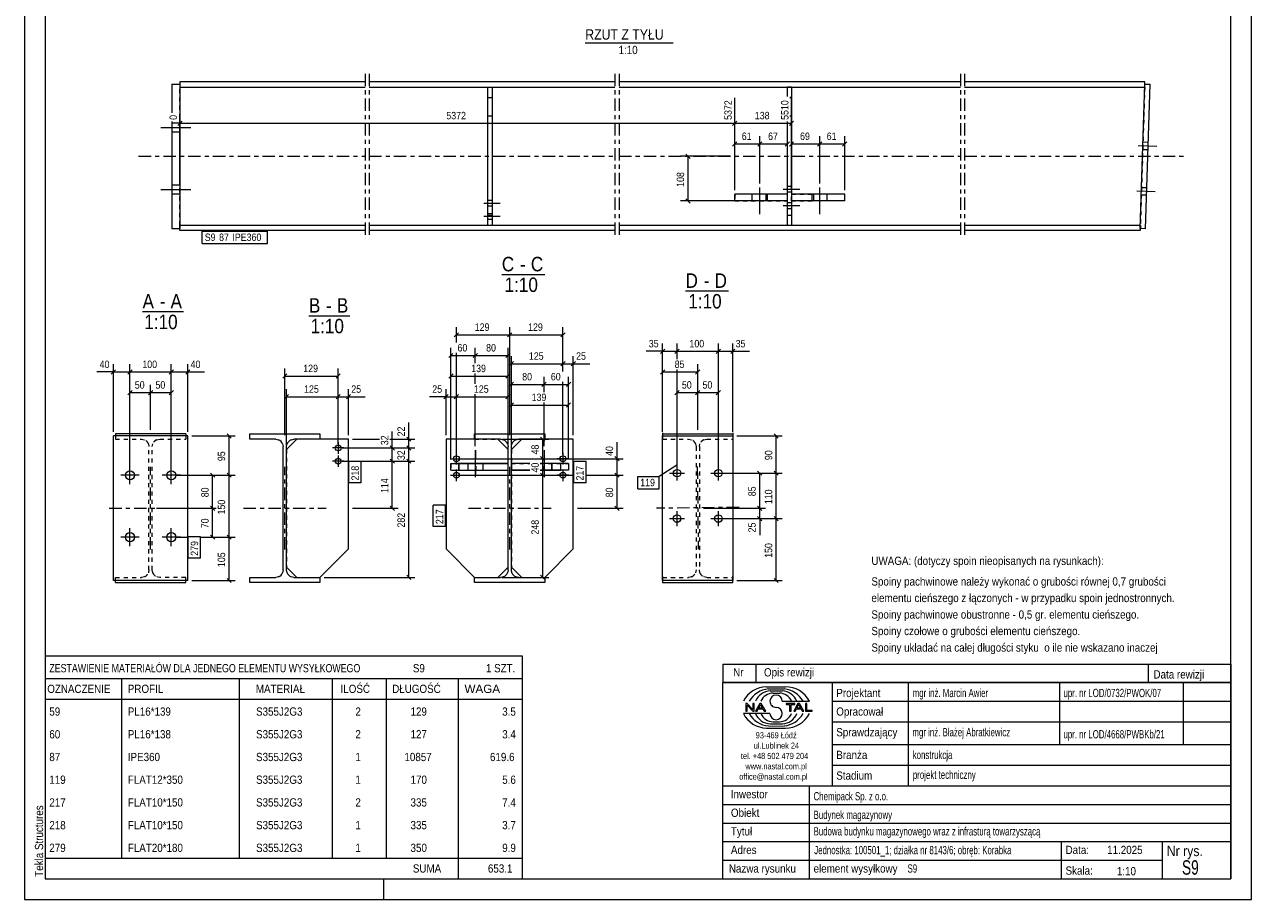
# Model space of a CAD drawing. Header units: millimetres. Extents: x 0 to 297, y 0 to 420.
# Tile 1 of 2: x 0 to 297, y 0 to 212. Entities that reach past the tile are written whole.
import ezdxf

# ---------------------------------------------------------------- set-up
doc = ezdxf.new("R2010")
doc.units = ezdxf.units.MM
for name, pattern in [('XKITLINE00', [0]), ('XKITLINE01', [4, 1, -1, 1, -1]), ('XKITLINE02', [4, 2, -2]), ('XKITLINE03', [6, 3, -1, 1, -1])]:
    doc.linetypes.add(name, pattern=pattern)
for name, color, linetype, lineweight in [('Arkusz rysunku', 3, 'Continuous', 0), ('Element', 2, 'Continuous', 0), ('Inny typ obiektu', 7, 'Continuous', 0), ('Wymiar', 4, 'Continuous', 0), ('Znak elementu', 2, 'Continuous', 0), ('Śruba', 3, 'Continuous', 0)]:
    doc.layers.add(name, color=color, linetype=linetype, lineweight=lineweight)
doc.styles.add('ARIAL', font='ARIAL.TTF')

msp = doc.modelspace()

# ---------------------------------------------------------------- linework, layer by layer
at = {"layer": 'Arkusz rysunku', "linetype": 'XKITLINE00', "lineweight": 0}
for p, q in [((0, 420), (0, 0)), ((297, 0), (297, 420)), ((5, 415), (5, 5)), ((292, 5), (292, 415)), ((5, 5), (292, 5)), ((87, 0), (87, 5)), ((0, 0), (297, 0))]:
    msp.add_line(p, q, dxfattribs=at)
at = {"layer": 'Element', "linetype": 'XKITLINE03', "lineweight": 0}
for p, q in [((82.42, 199.94), (82.42, 159.94)), ((83.42, 199.94), (83.42, 159.94)), ((142.92, 199.94), (142.92, 159.94)), ((143.92, 199.94), (143.92, 159.94)), ((226.54, 199.94), (226.54, 159.94)), ((227.55, 199.94), (227.55, 159.94)), ((27.62, 179.94), (82.42, 179.94)), ((83.42, 179.94), (142.92, 179.94)), ((143.92, 179.94), (226.54, 179.94)), ((227.54, 179.94), (280.63, 179.94)), ((30.52, 84.72), (30.52, 104.72)), ((63.02, 84.72), (63.02, 104.72)), ((117.44, 84.72), (117.44, 104.72)), ((162.84, 104.84), (163.08, 84.84)), ((20.52, 94.72), (40.52, 94.72)), ((53.02, 94.72), (73.02, 94.72)), ((107.44, 94.72), (127.44, 94.72)), ((172.96, 94.96), (152.96, 94.72))]:
    msp.add_line(p, q, dxfattribs=at)
at = {"layer": 'Element', "linetype": 'XKITLINE00', "lineweight": 0}
for p, q in [((35.62, 197.44), (37.62, 197.44)), ((35.62, 197.44), (35.62, 190.45)), ((37.62, 197.94), (37.62, 197.44)), ((82.42, 197.94), (37.62, 197.94)), ((37.62, 197.44), (37.62, 162.44)), ((37.62, 196.67), (82.42, 196.67)), ((142.92, 197.94), (83.42, 197.94)), ((83.42, 196.67), (142.92, 196.67)), ((112.17, 163.21), (112.17, 196.67)), ((112.17, 196.67), (113.17, 196.67)), ((113.17, 196.67), (113.17, 163.21)), ((226.54, 197.94), (143.92, 197.94)), ((143.92, 196.67), (226.54, 196.67)), ((184.65, 194.46), (184.65, 196.67)), ((184.65, 196.67), (185.65, 196.67)), ((185.65, 196.67), (185.65, 163.21)), ((271.2, 197.94), (227.54, 197.94)), ((227.54, 196.67), (271.16, 196.67)), ((270.08, 162.45), (271.18, 197.43)), ((271.16, 196.67), (271.2, 197.94)), ((271.18, 197.43), (272.38, 197.39)), ((272.38, 197.39), (271.28, 162.41)), ((35.62, 188.4), (35.62, 162.44)), ((112.17, 189.77), (113.17, 189.77)), ((184.65, 163.21), (184.65, 188.4)), ((185.29, 189.77), (185.65, 189.77)), ((171.92, 169.14), (171.92, 170.74)), ((184.65, 170.74), (171.92, 170.74)), ((179.5, 169.14), (179.5, 170.74)), ((198.54, 170.74), (185.65, 170.74)), ((191.04, 169.14), (191.04, 170.74)), ((198.54, 169.14), (198.54, 170.74)), ((184.65, 169.14), (171.92, 169.14)), ((198.54, 169.14), (185.65, 169.14)), ((35.62, 162.44), (37.62, 162.44)), ((82.42, 163.21), (37.62, 163.21)), ((37.62, 161.94), (37.62, 162.44)), ((82.42, 161.94), (37.62, 161.94)), ((112.17, 163.21), (83.42, 163.21)), ((142.92, 161.94), (83.42, 161.94)), ((113.17, 163.21), (112.17, 163.21)), ((142.92, 163.21), (113.17, 163.21)), ((184.65, 163.21), (143.92, 163.21)), ((226.54, 161.94), (143.92, 161.94)), ((185.65, 163.21), (184.65, 163.21)), ((226.54, 163.21), (185.65, 163.21)), ((270.11, 163.21), (227.54, 163.21)), ((270.07, 161.94), (227.54, 161.94)), ((270.11, 163.21), (270.07, 161.94)), ((271.28, 162.41), (270.08, 162.45)), ((154.46, 112.97), (154.46, 112.22)), ((171.46, 112.97), (171.46, 112.22)), ((21.52, 77.22), (21.52, 112.22)), ((39.52, 112.22), (21.52, 112.22)), ((39.02, 112.72), (22.02, 112.72)), ((22.02, 112.72), (22.02, 112.22)), ((39.02, 112.72), (39.02, 112.22)), ((39.52, 77.22), (39.52, 112.22)), ((54.52, 111.45), (54.52, 112.72)), ((54.52, 112.72), (71.52, 112.72)), ((54.52, 111.45), (54.52, 112.72)), ((54.52, 112.72), (71.52, 112.72)), ((60.82, 111.45), (54.52, 111.45)), ((60.82, 111.45), (54.52, 111.45)), ((60.82, 111.45), (61.51, 111.31)), ((60.82, 111.45), (61.51, 111.31)), ((62.48, 110.34), (62.62, 109.65)), ((62.48, 110.34), (62.62, 109.65)), ((65.92, 111.45), (63.42, 108.95)), ((63.42, 109.65), (63.56, 110.34)), ((63.42, 109.65), (63.56, 110.34)), ((64.53, 111.31), (65.22, 111.45)), ((64.53, 111.31), (65.22, 111.45)), ((71.52, 111.45), (65.22, 111.45)), ((71.52, 111.45), (65.22, 111.45)), ((71.52, 112.72), (71.52, 111.45)), ((71.52, 112.72), (71.52, 111.45)), ((78.42, 111.45), (71.52, 111.45)), ((78.42, 84.89), (78.42, 111.45)), ((108.94, 111.45), (102.04, 111.45)), ((102.04, 111.45), (102.04, 84.89)), ((108.94, 111.45), (108.94, 112.72)), ((108.94, 112.72), (125.94, 112.72)), ((108.94, 111.45), (108.94, 112.72)), ((108.94, 112.72), (125.94, 112.72)), ((115.24, 111.45), (108.94, 111.45)), ((115.24, 111.45), (108.94, 111.45)), ((114.54, 111.45), (117.04, 108.95)), ((115.24, 111.45), (115.93, 111.31)), ((115.24, 111.45), (115.93, 111.31)), ((116.9, 110.34), (117.04, 109.65)), ((116.9, 110.34), (117.04, 109.65)), ((120.34, 111.45), (117.84, 108.95)), ((117.84, 109.65), (117.98, 110.34)), ((117.84, 109.65), (117.98, 110.34)), ((118.95, 111.31), (119.64, 111.45)), ((118.95, 111.31), (119.64, 111.45)), ((125.94, 111.45), (119.64, 111.45)), ((125.94, 111.45), (119.64, 111.45)), ((125.94, 112.72), (125.94, 111.45)), ((125.94, 112.72), (125.94, 111.45)), ((132.84, 111.45), (125.94, 111.45)), ((132.84, 84.89), (132.84, 111.45)), ((154.46, 112.73), (171.46, 112.73)), ((154.46, 77.22), (154.46, 112.22)), ((154.46, 112.22), (171.46, 112.22)), ((171.46, 112.22), (171.46, 77.22)), ((62.62, 79.79), (62.62, 109.65)), ((62.62, 79.79), (62.62, 109.65)), ((63.42, 79.79), (63.42, 109.65)), ((63.42, 79.79), (63.42, 109.65)), ((117.04, 79.79), (117.04, 109.65)), ((117.04, 79.79), (117.04, 109.65)), ((117.84, 79.79), (117.84, 109.65)), ((117.84, 79.79), (117.84, 109.65)), ((103.18, 105.52), (117.04, 105.52)), ((103.18, 103.92), (103.18, 105.52)), ((105.1, 103.92), (105.1, 105.52)), ((117.04, 105.52), (105.1, 105.52)), ((105.1, 105.52), (105.1, 103.92)), ((117.04, 103.92), (117.04, 105.52)), ((117.04, 103.92), (117.04, 105.52)), ((122.32, 105.52), (117.84, 105.52)), ((117.84, 105.52), (117.84, 103.92)), ((117.84, 103.92), (117.84, 105.52)), ((122.32, 105.52), (117.84, 105.52)), ((131.7, 105.52), (124.84, 105.52)), ((129.78, 105.52), (124.84, 105.52)), ((129.78, 103.92), (129.78, 105.52)), ((129.78, 103.92), (129.78, 105.52)), ((131.7, 105.52), (131.7, 103.92)), ((103.18, 103.92), (117.04, 103.92)), ((105.1, 103.92), (117.04, 103.92)), ((122.32, 103.92), (117.84, 103.92)), ((117.84, 103.92), (122.32, 103.92)), ((131.7, 103.92), (124.84, 103.92)), ((124.84, 103.92), (129.78, 103.92)), ((71.52, 77.99), (78.42, 84.89)), ((108.94, 77.99), (102.04, 84.89)), ((125.94, 77.99), (132.84, 84.89)), ((63.42, 80.49), (65.92, 77.99)), ((114.54, 77.99), (117.04, 80.49)), ((117.84, 80.49), (120.34, 77.99)), ((54.52, 76.72), (54.52, 77.99)), ((54.52, 77.99), (60.82, 77.99)), ((54.52, 76.72), (54.52, 77.99)), ((54.52, 77.99), (60.82, 77.99)), ((61.51, 78.13), (60.82, 77.99)), ((61.51, 78.13), (60.82, 77.99)), ((62.62, 79.79), (62.48, 79.1)), ((62.62, 79.79), (62.48, 79.1)), ((63.56, 79.1), (63.42, 79.79)), ((63.56, 79.1), (63.42, 79.79)), ((65.22, 77.99), (64.53, 78.13)), ((65.22, 77.99), (64.53, 78.13)), ((65.22, 77.99), (71.52, 77.99)), ((65.22, 77.99), (71.52, 77.99)), ((71.52, 77.99), (71.52, 76.72)), ((71.52, 77.99), (71.52, 76.72)), ((108.94, 76.72), (108.94, 77.99)), ((108.94, 77.99), (115.24, 77.99)), ((108.94, 76.72), (108.94, 77.99)), ((108.94, 77.99), (115.24, 77.99)), ((115.93, 78.13), (115.24, 77.99)), ((115.93, 78.13), (115.24, 77.99)), ((117.04, 79.79), (116.9, 79.1)), ((117.04, 79.79), (116.9, 79.1)), ((117.98, 79.1), (117.84, 79.79)), ((117.98, 79.1), (117.84, 79.79)), ((119.64, 77.99), (118.95, 78.13)), ((119.64, 77.99), (118.95, 78.13)), ((119.64, 77.99), (125.94, 77.99)), ((119.64, 77.99), (125.94, 77.99)), ((125.94, 77.99), (125.94, 76.72)), ((125.94, 77.99), (125.94, 76.72)), ((39.52, 77.22), (21.52, 77.22)), ((22.02, 76.72), (22.02, 77.22)), ((22.02, 76.72), (39.02, 76.72)), ((39.02, 76.72), (39.02, 77.22)), ((71.52, 76.72), (54.52, 76.72)), ((71.52, 76.72), (54.52, 76.72)), ((125.94, 76.72), (108.94, 76.72)), ((125.94, 76.72), (108.94, 76.72)), ((154.46, 77.22), (154.46, 76.71)), ((171.46, 77.22), (154.46, 77.22)), ((154.46, 76.71), (171.46, 76.71)), ((171.46, 76.71), (171.46, 77.22))]:
    msp.add_line(p, q, dxfattribs=at)
at = {"layer": 'Element', "linetype": 'XKITLINE01', "lineweight": 0}
for p, q in [((37.62, 197.44), (37.62, 195.56)), ((37.62, 163.21), (37.62, 196.67)), ((184.65, 194.46), (184.65, 196.67)), ((185.65, 196.67), (184.65, 196.67)), ((185.65, 196.67), (185.65, 163.21)), ((271.16, 196.67), (270.11, 163.21)), ((112.17, 194.17), (113.17, 194.17)), ((185.65, 194.17), (185.29, 194.17)), ((185.29, 194.17), (185.65, 194.17)), ((184.65, 163.21), (184.65, 188.4)), ((185.29, 189.77), (185.65, 189.77)), ((184.65, 170.74), (171.92, 170.74)), ((171.92, 170.74), (171.92, 169.14)), ((179.5, 169.14), (179.5, 170.74)), ((184.65, 169.14), (184.65, 170.74)), ((184.65, 169.14), (184.65, 170.74)), ((185.65, 170.74), (191.04, 170.74)), ((185.65, 169.14), (185.65, 170.74)), ((198.54, 170.74), (185.65, 170.74)), ((185.65, 169.14), (185.65, 170.74)), ((191.04, 169.14), (191.04, 170.74)), ((198.54, 169.14), (198.54, 170.74)), ((171.92, 169.14), (184.65, 169.14)), ((185.65, 169.14), (191.04, 169.14)), ((198.54, 169.14), (185.65, 169.14)), ((112.17, 165.71), (113.17, 165.71)), ((184.65, 165.71), (185.65, 165.71)), ((184.65, 165.71), (185.65, 165.71)), ((37.62, 162.44), (37.62, 163.21)), ((113.17, 163.21), (112.17, 163.21)), ((185.65, 163.21), (184.65, 163.21)), ((185.65, 163.21), (184.65, 163.21)), ((22.02, 112.22), (22.02, 111.45)), ((22.02, 111.45), (28.32, 111.45)), ((28.32, 111.45), (29.01, 111.31)), ((29.98, 110.34), (30.12, 109.65)), ((30.92, 109.65), (31.06, 110.34)), ((32.03, 111.31), (32.72, 111.45)), ((32.72, 111.45), (39.02, 111.45)), ((39.02, 112.22), (39.02, 111.45)), ((71.52, 111.45), (65.92, 111.45)), ((108.94, 111.45), (114.54, 111.45)), ((125.94, 111.45), (120.34, 111.45)), ((154.46, 112.22), (154.46, 111.46)), ((154.46, 111.46), (160.76, 111.46)), ((160.76, 111.46), (161.45, 111.32)), ((162.42, 110.35), (162.56, 109.66)), ((163.36, 109.66), (163.5, 110.35)), ((164.47, 111.32), (165.16, 111.46)), ((165.16, 111.46), (171.46, 111.46)), ((171.46, 112.22), (171.46, 111.46)), ((30.12, 79.79), (30.12, 109.65)), ((30.92, 79.79), (30.92, 109.65)), ((63.42, 108.95), (63.42, 80.49)), ((117.04, 80.49), (117.04, 108.95)), ((117.84, 108.95), (117.84, 80.49)), ((162.56, 109.66), (162.56, 79.78)), ((163.36, 109.66), (163.36, 79.78)), ((103.21, 105.52), (103.21, 103.92)), ((117.04, 105.52), (103.21, 105.52)), ((105.1, 105.52), (117.04, 105.52)), ((109.19, 103.92), (109.19, 105.52)), ((109.3, 103.92), (109.3, 105.52)), ((117.04, 103.92), (117.04, 105.52)), ((117.84, 103.92), (117.84, 105.52)), ((117.84, 105.52), (122.32, 105.52)), ((124.84, 105.52), (131.67, 105.52)), ((129.78, 105.52), (125.58, 105.52)), ((125.58, 103.92), (125.58, 105.52)), ((125.69, 103.92), (125.69, 105.52)), ((131.67, 105.52), (130.45, 105.52)), ((131.67, 105.52), (131.67, 103.92)), ((103.21, 103.92), (117.04, 103.92)), ((122.32, 103.92), (117.84, 103.92)), ((131.67, 103.92), (124.84, 103.92)), ((22.02, 77.99), (28.32, 77.99)), ((22.02, 77.22), (22.02, 77.99)), ((29.01, 78.13), (28.32, 77.99)), ((30.12, 79.79), (29.98, 79.1)), ((31.06, 79.1), (30.92, 79.79)), ((32.72, 77.99), (32.03, 78.13)), ((39.02, 77.99), (32.72, 77.99)), ((39.02, 77.22), (39.02, 77.99)), ((65.92, 77.99), (71.52, 77.99)), ((108.94, 77.99), (114.54, 77.99)), ((120.34, 77.99), (125.94, 77.99)), ((154.46, 78.22), (154.46, 77.22)), ((154.46, 77.98), (160.76, 77.98)), ((161.45, 78.12), (160.76, 77.98)), ((162.56, 79.78), (162.42, 79.09)), ((163.5, 79.09), (163.36, 79.78)), ((165.16, 77.98), (164.47, 78.12)), ((165.16, 77.98), (171.46, 77.98)), ((171.46, 77.22), (171.46, 78.22))]:
    msp.add_line(p, q, dxfattribs=at)
for centre, start, end in [((28.32, 109.65), 22.5, 67.5), ((32.72, 109.65), 112.5, 157.5), ((160.76, 109.66), 22.4859, 67.4859), ((165.16, 109.66), 112.5141, 157.5141), ((28.32, 79.79), 292.5, 337.5), ((32.72, 79.79), 202.5, 247.5), ((160.76, 79.78), 292.5141, 337.5141), ((165.16, 79.78), 202.4859, 247.4859)]:
    msp.add_arc(centre, 1.8, start, end, dxfattribs=at)
at = {"layer": 'Element', "linetype": 'XKITLINE00', "lineweight": 0}
for centre, start, end in [((60.82, 109.65), 22.5, 67.5), ((60.82, 109.65), 22.5, 67.5), ((65.22, 109.65), 112.5, 157.5), ((65.22, 109.65), 112.5, 157.5), ((115.24, 109.65), 22.5, 67.5), ((115.24, 109.65), 22.5, 67.5), ((119.64, 109.65), 112.5, 157.5), ((119.64, 109.65), 112.5, 157.5), ((60.82, 79.79), 292.5, 337.5), ((60.82, 79.79), 292.5, 337.5), ((65.22, 79.79), 202.5, 247.5), ((65.22, 79.79), 202.5, 247.5), ((115.24, 79.79), 292.5, 337.5), ((115.24, 79.79), 292.5, 337.5), ((119.64, 79.79), 202.5, 247.5), ((119.64, 79.79), 202.5, 247.5)]:
    msp.add_arc(centre, 1.8, start, end, dxfattribs=at)
at = {"layer": 'Inny typ obiektu', "linetype": 'XKITLINE00', "lineweight": 0}
for p, q in [((135.74, 207.44), (157.04, 207.44)), ((115.53, 151.34), (125.93, 151.34)), ((160, 147.34), (170.4, 147.34)), ((28.57, 142.34), (38.45, 142.34)), ((68.83, 141.34), (78.71, 141.34)), ((5, 59), (5, 53.5)), ((5, 59), (120.5, 59)), ((120.5, 59), (120.5, 53.5)), ((169, 57), (169, 52.5)), ((169, 57), (292, 57)), ((177, 57), (177, 52.5)), ((272, 57), (272, 52.5)), ((292, 57), (292, 52.5)), ((5, 53.5), (5, 48.5)), ((5, 53.5), (120.5, 53.5)), ((23.5, 53.5), (23.5, 48.5)), ((52, 48.5), (52, 53.5)), ((74.5, 53.5), (74.5, 48.5)), ((87.5, 53.5), (87.5, 48.5)), ((105, 53.5), (105, 48.5)), ((120.5, 53.5), (120.5, 48.5)), ((292, 52.5), (169, 52.5)), ((169, 5), (169, 52.5)), ((169, 52.5), (292, 52.5)), ((179.62, 51.49), (184.23, 51.5)), ((180.07, 50.99), (183.86, 51)), ((180.46, 50.49), (183.45, 50.49)), ((195.5, 52.5), (195.5, 27.5)), ((214, 27.5), (214, 52.5)), ((250.5, 52.5), (250.5, 37.5)), ((280.5, 52.5), (280.5, 37.5)), ((292, 52.5), (292, 5)), ((5, 48.5), (120.5, 48.5)), ((5, 48.5), (5, 43)), ((23.5, 48.5), (23.5, 43)), ((52, 43), (52, 48.5)), ((74.5, 48.5), (74.5, 43)), ((87.5, 48.5), (87.5, 43)), ((105, 48.5), (105, 43)), ((120.5, 48.5), (120.5, 43)), ((181.2, 49.98), (182.73, 49.99)), ((183.42, 47.99), (189.98, 47.99)), ((195.5, 48), (292, 48)), ((180.43, 45.01), (174, 45.01)), ((174.93, 47.44), (174.57, 47.44)), ((174.57, 47.44), (174.57, 45.56)), ((174.57, 45.56), (174.9, 45.56)), ((174.9, 47.04), (176.29, 45.56)), ((174.9, 45.56), (174.9, 47.04)), ((176.31, 45.96), (174.93, 47.44)), ((176.29, 45.56), (176.65, 45.56)), ((176.65, 47.44), (176.31, 47.44)), ((176.31, 47.44), (176.31, 45.96)), ((176.65, 45.56), (176.65, 47.44)), ((177.96, 47.44), (176.94, 45.56)), ((176.94, 45.56), (177.31, 45.56)), ((177.31, 45.56), (177.61, 46.13)), ((177.61, 46.13), (178.71, 46.13)), ((177.71, 46.33), (178.14, 47.24)), ((178.6, 46.33), (177.71, 46.33)), ((178.33, 47.44), (177.96, 47.44)), ((178.14, 47.24), (178.6, 46.33)), ((179.41, 45.56), (178.33, 47.44)), ((178.71, 46.13), (179.02, 45.56)), ((179.02, 45.56), (179.41, 45.56)), ((186.43, 47.44), (184.34, 47.44)), ((184.34, 47.44), (184.34, 47.22)), ((184.34, 47.22), (185.21, 47.22)), ((185.21, 47.22), (185.21, 45.56)), ((185.21, 45.56), (185.56, 45.56)), ((185.56, 45.56), (185.56, 47.22)), ((185.56, 47.22), (186.43, 47.22)), ((187.21, 47.44), (186.2, 45.56)), ((186.2, 45.56), (186.57, 45.56)), ((186.43, 47.22), (186.43, 47.44)), ((186.57, 45.56), (186.86, 46.13)), ((186.86, 46.13), (187.96, 46.13)), ((186.96, 46.33), (187.39, 47.24)), ((187.86, 46.33), (186.96, 46.33)), ((187.59, 47.44), (187.21, 47.44)), ((187.4, 47.24), (187.39, 47.24)), ((187.4, 47.24), (187.86, 46.33)), ((188.67, 45.56), (187.59, 47.44)), ((187.96, 46.13), (188.27, 45.56)), ((188.27, 45.56), (188.67, 45.56)), ((189.36, 47.44), (189.01, 47.44)), ((189.01, 47.44), (189.01, 45.56)), ((189.01, 45.56), (190.66, 45.56)), ((189.36, 45.78), (189.36, 47.44)), ((190.66, 45.78), (189.36, 45.78)), ((190.66, 45.56), (190.66, 45.78)), ((5, 43), (5, 37.5)), ((23.5, 43), (23.5, 37.5)), ((52, 37.5), (52, 43)), ((74.5, 43), (74.5, 37.5)), ((87.5, 43), (87.5, 37.5)), ((105, 43), (105, 37.5)), ((120.5, 43), (120.5, 37.5)), ((180.07, 42.01), (183.86, 42)), ((180.46, 42.51), (183.45, 42.51)), ((181.2, 43.02), (182.73, 43.01)), ((195.5, 43), (292, 43)), ((179.62, 41.51), (184.23, 41.5)), ((5, 37.5), (5, 32)), ((23.5, 37.5), (23.5, 32)), ((52, 32), (52, 37.5)), ((74.5, 37.5), (74.5, 32)), ((87.5, 37.5), (87.5, 32)), ((105, 37.5), (105, 32)), ((120.5, 37.5), (120.5, 32)), ((195.5, 37.5), (292, 37.5)), ((5, 32), (5, 26.5)), ((23.5, 32), (23.5, 26.5)), ((52, 26.5), (52, 32)), ((74.5, 32), (74.5, 26.5)), ((87.5, 32), (87.5, 26.5)), ((105, 32), (105, 26.5)), ((120.5, 32), (120.5, 26.5)), ((195.5, 32.5), (292, 32.5)), ((169, 27.5), (292, 27.5)), ((190, 5), (190, 27.5)), ((5, 26.5), (5, 21)), ((23.5, 26.5), (23.5, 21)), ((52, 21), (52, 26.5)), ((74.5, 26.5), (74.5, 21)), ((87.5, 26.5), (87.5, 21)), ((105, 26.5), (105, 21)), ((120.5, 26.5), (120.5, 21)), ((5, 21), (5, 15.5)), ((23.5, 21), (23.5, 15.5)), ((52, 15.5), (52, 21)), ((74.5, 21), (74.5, 15.5)), ((87.5, 21), (87.5, 15.5)), ((105, 21), (105, 15.5)), ((120.5, 21), (120.5, 15.5)), ((169, 23), (292, 23)), ((169, 18.5), (292, 18.5)), ((5, 15.5), (5, 10)), ((23.5, 15.5), (23.5, 10)), ((52, 10), (52, 15.5)), ((74.5, 15.5), (74.5, 10)), ((87.5, 15.5), (87.5, 10)), ((105, 15.5), (105, 10)), ((120.5, 15.5), (120.5, 10)), ((169, 14), (292, 14)), ((251, 5), (251, 14)), ((275.5, 5), (275.5, 14)), ((5, 10), (5, 5)), ((5, 10), (120.5, 10)), ((105, 10), (105, 5)), ((120.5, 10), (120.5, 5)), ((169, 9.5), (275.5, 9.5)), ((5, 5), (120.5, 5)), ((169, 5), (292, 5))]:
    msp.add_line(p, q, dxfattribs=at)
for centre, radius, start, end in [((179.72, 45.08), 6.42, 90.8317, 153.0136), ((180.67, 45), 6.02, 95.7347, 150.2266), ((183.22, 46.41), 4.08, 22.7023, 86.7527), ((183.24, 44.98), 6.04, 29.8256, 84.1252), ((184.25, 45.07), 6.43, 27.0191, 90.199), ((180.7, 46.42), 4.07, 93.3428, 157.3393), ((181.33, 46.6), 3.38, 92.229, 155.8008), ((181.92, 47.99), 1.49, 0.0741, 179.9259), ((181.92, 47.99), 1.49, 179.9259, 270), ((182.59, 46.6), 3.39, 24.2351, 87.5913), ((179.72, 47.92), 6.42, 206.9864, 269.1683), ((180.67, 48), 6.02, 209.7734, 264.2653), ((180.7, 46.58), 4.07, 202.6607, 266.6572), ((181.33, 46.4), 3.38, 204.1992, 267.771), ((181.92, 45.01), 1.49, 180.0741, 359.9259), ((181.92, 45), 1.49, 0.0741, 90), ((182.59, 46.4), 3.39, 272.4087, 335.7649), ((183.22, 46.59), 4.08, 273.2473, 337.2977), ((183.24, 48.02), 6.04, 275.8748, 330.1744), ((184.25, 47.93), 6.43, 269.801, 332.9809)]:
    msp.add_arc(centre, radius, start, end, dxfattribs=at)
at = {"layer": 'Wymiar', "linetype": 'XKITLINE00', "lineweight": 0}
for p, q in [((171.92, 171.74), (171.92, 194.1)), ((171.92, 171.74), (171.92, 194.1)), ((185.65, 171.74), (185.65, 194.1)), ((37.62, 173.39), (37.62, 190.09)), ((38.13, 188.45), (37.11, 187.43)), ((37.62, 187.94), (171.92, 187.94)), ((172.43, 188.45), (171.41, 187.43)), ((172.43, 188.45), (171.41, 187.43)), ((171.92, 187.94), (185.65, 187.94)), ((186.16, 188.45), (185.14, 187.43)), ((171.92, 171.74), (171.92, 184.8)), ((177.99, 173.39), (177.99, 184.8)), ((177.99, 173.39), (177.99, 184.8)), ((184.65, 171.74), (184.65, 184.8)), ((185.65, 171.74), (185.65, 184.8)), ((192.48, 173.39), (192.48, 184.8)), ((192.48, 173.39), (192.48, 184.8)), ((198.54, 171.74), (198.54, 184.8)), ((172.43, 183.45), (171.41, 182.43)), ((171.92, 182.94), (177.99, 182.94)), ((178.5, 183.45), (177.48, 182.43)), ((178.5, 183.45), (177.48, 182.43)), ((177.99, 182.94), (184.65, 182.94)), ((185.16, 183.45), (184.14, 182.43)), ((186.16, 183.45), (185.14, 182.43)), ((185.65, 182.94), (192.48, 182.94)), ((192.99, 183.45), (191.97, 182.43)), ((192.99, 183.45), (191.97, 182.43)), ((192.48, 182.94), (198.54, 182.94)), ((199.05, 183.45), (198.04, 182.43)), ((170.92, 179.94), (158.76, 179.94)), ((160.11, 180.45), (161.13, 179.43)), ((160.62, 169.14), (160.62, 179.94)), ((160.11, 169.65), (161.13, 168.63)), ((184.65, 169.14), (158.76, 169.14)), ((105.05, 137.23), (104.03, 136.21)), ((104.54, 134.84), (104.54, 138.58)), ((104.54, 136.72), (117.44, 136.72)), ((117.95, 137.23), (116.93, 136.21)), ((117.95, 137.23), (116.93, 136.21)), ((117.44, 112.45), (117.44, 138.58)), ((117.44, 112.45), (117.44, 138.58)), ((117.44, 136.72), (130.34, 136.72)), ((130.85, 137.23), (129.83, 136.21)), ((130.34, 127.84), (130.34, 138.58)), ((154.46, 113.22), (154.46, 134.58)), ((157.96, 130.85), (157.96, 134.58)), ((157.96, 130.85), (157.96, 134.58)), ((167.96, 104.22), (167.96, 134.58)), ((167.96, 104.22), (167.96, 134.58)), ((171.46, 113.22), (171.46, 134.58)), ((103.69, 132.23), (102.67, 131.21)), ((103.18, 106.52), (103.18, 133.58)), ((103.18, 131.72), (109.11, 131.72)), ((104.54, 107.72), (104.54, 132.32)), ((109.62, 132.23), (108.6, 131.21)), ((109.62, 132.23), (108.6, 131.21)), ((109.11, 129.84), (109.11, 133.58)), ((109.11, 129.84), (109.11, 133.58)), ((109.11, 131.72), (117.04, 131.72)), ((117.55, 132.23), (116.53, 131.21)), ((117.04, 109.95), (117.04, 133.58)), ((117.84, 109.95), (117.84, 131.58)), ((130.34, 127.84), (130.34, 131.58)), ((130.34, 127.84), (130.34, 131.58)), ((132.84, 112.45), (132.84, 131.58)), ((154.46, 132.72), (150.44, 132.72)), ((154.46, 132.72), (150.44, 132.72)), ((154.97, 133.23), (153.95, 132.21)), ((154.46, 132.72), (157.96, 132.72)), ((158.47, 133.23), (157.45, 132.21)), ((158.47, 133.23), (157.45, 132.21)), ((157.96, 132.72), (167.96, 132.72)), ((168.47, 133.23), (167.45, 132.21)), ((168.47, 133.23), (167.45, 132.21)), ((167.96, 132.72), (171.46, 132.72)), ((171.97, 133.23), (170.95, 132.21)), ((171.46, 132.72), (175.48, 132.72)), ((171.46, 132.72), (175.48, 132.72)), ((21.52, 127.72), (17.5, 127.72)), ((21.52, 127.72), (17.5, 127.72)), ((22.03, 128.23), (21.01, 127.21)), ((21.52, 113.22), (21.52, 129.58)), ((21.52, 127.72), (25.52, 127.72)), ((26.03, 128.23), (25.01, 127.21)), ((26.03, 128.23), (25.01, 127.21)), ((25.52, 103.72), (25.52, 129.58)), ((25.52, 103.72), (25.52, 129.58)), ((25.52, 127.72), (35.52, 127.72)), ((36.03, 128.23), (35.01, 127.21)), ((36.03, 128.23), (35.01, 127.21)), ((35.52, 103.72), (35.52, 129.58)), ((35.52, 103.72), (35.52, 129.58)), ((35.52, 127.72), (39.52, 127.72)), ((40.03, 128.23), (39.01, 127.21)), ((39.52, 113.22), (39.52, 129.58)), ((39.52, 127.72), (43.54, 127.72)), ((39.52, 127.72), (43.54, 127.72)), ((63.02, 112.45), (63.02, 128.58)), ((75.92, 110.32), (75.92, 128.58)), ((103.21, 106.52), (103.21, 128.58)), ((117.04, 109.95), (117.04, 128.58)), ((118.35, 130.23), (117.33, 129.21)), ((117.84, 129.72), (130.34, 129.72)), ((130.85, 130.23), (129.83, 129.21)), ((130.85, 130.23), (129.83, 129.21)), ((130.34, 129.72), (132.84, 129.72)), ((133.35, 130.23), (132.33, 129.21)), ((132.84, 129.72), (136.86, 129.72)), ((132.84, 129.72), (136.86, 129.72)), ((154.97, 128.24), (153.95, 127.22)), ((154.46, 113.22), (154.46, 129.59)), ((154.46, 127.73), (162.96, 127.73)), ((157.96, 104.22), (157.96, 128.33)), ((157.96, 104.22), (157.96, 128.33)), ((163.47, 128.24), (162.45, 127.22)), ((162.96, 113.73), (162.96, 129.59)), ((63.53, 127.23), (62.51, 126.21)), ((63.02, 126.72), (75.92, 126.72)), ((76.43, 127.23), (75.41, 126.21)), ((103.72, 127.23), (102.7, 126.21)), ((103.21, 126.72), (117.04, 126.72)), ((109.11, 124.84), (109.11, 127.32)), ((109.11, 124.84), (109.11, 127.32)), ((117.55, 127.23), (116.53, 126.21)), ((118.35, 125.23), (117.33, 124.21)), ((117.84, 109.95), (117.84, 126.58)), ((126.28, 125.23), (125.26, 124.21)), ((126.28, 125.23), (125.26, 124.21)), ((125.77, 122.84), (125.77, 126.58)), ((125.77, 122.84), (125.77, 126.58)), ((130.34, 107.72), (130.34, 125.32)), ((130.34, 107.72), (130.34, 125.32)), ((130.34, 107.72), (130.34, 125.32)), ((132.21, 125.23), (131.19, 124.21)), ((131.7, 106.52), (131.7, 126.58)), ((26.03, 123.23), (25.01, 122.21)), ((25.52, 103.72), (25.52, 124.58)), ((25.52, 122.72), (30.52, 122.72)), ((31.03, 123.23), (30.01, 122.21)), ((31.03, 123.23), (30.01, 122.21)), ((30.52, 113.72), (30.52, 124.58)), ((30.52, 113.72), (30.52, 124.58)), ((30.52, 122.72), (35.52, 122.72)), ((36.03, 123.23), (35.01, 122.21)), ((35.52, 103.72), (35.52, 124.58)), ((63.93, 122.23), (62.91, 121.21)), ((63.42, 109.95), (63.42, 123.58)), ((76.43, 122.23), (75.41, 121.21)), ((76.43, 122.23), (75.41, 121.21)), ((75.92, 110.32), (75.92, 123.58)), ((75.92, 110.32), (75.92, 123.58)), ((78.93, 122.23), (77.91, 121.21)), ((78.42, 112.45), (78.42, 123.58)), ((102.55, 122.23), (101.53, 121.21)), ((102.04, 112.45), (102.04, 123.58)), ((105.05, 122.23), (104.03, 121.21)), ((105.05, 122.23), (104.03, 121.21)), ((104.54, 107.72), (104.54, 123.58)), ((104.54, 107.72), (104.54, 123.58)), ((109.11, 109.77), (109.11, 122.32)), ((109.11, 109.77), (109.11, 122.32)), ((117.55, 122.23), (116.53, 121.21)), ((117.04, 109.95), (117.04, 123.58)), ((117.84, 124.72), (125.77, 124.72)), ((125.77, 124.72), (131.7, 124.72)), ((158.47, 123.24), (157.45, 122.22)), ((157.96, 104.22), (157.96, 124.59)), ((157.96, 122.73), (162.96, 122.73)), ((163.47, 123.24), (162.45, 122.22)), ((163.47, 123.24), (162.45, 122.22)), ((162.96, 113.73), (162.96, 124.59)), ((162.96, 113.73), (162.96, 124.59)), ((162.96, 122.73), (167.96, 122.73)), ((168.47, 123.24), (167.45, 122.22)), ((167.96, 104.22), (167.96, 124.59)), ((63.42, 121.72), (75.92, 121.72)), ((75.92, 121.72), (78.42, 121.72)), ((78.42, 121.72), (82.44, 121.72)), ((78.42, 121.72), (82.44, 121.72)), ((102.04, 121.72), (98.02, 121.72)), ((102.04, 121.72), (98.02, 121.72)), ((102.04, 121.72), (104.54, 121.72)), ((104.54, 121.72), (117.04, 121.72)), ((118.35, 120.23), (117.33, 119.21)), ((117.84, 109.95), (117.84, 121.58)), ((117.84, 119.72), (131.67, 119.72)), ((125.77, 109.77), (125.77, 120.32)), ((125.77, 109.77), (125.77, 120.32)), ((132.18, 120.23), (131.16, 119.21)), ((131.67, 106.52), (131.67, 121.58)), ((89.02, 109.32), (89.02, 113.34)), ((89.02, 109.32), (89.02, 113.34)), ((93.02, 111.45), (93.02, 115.47)), ((93.02, 111.45), (93.02, 115.47)), ((40.52, 112.22), (50.96, 112.22)), ((49.01, 112.73), (50.03, 111.71)), ((49.52, 102.72), (49.52, 112.22)), ((79.42, 111.45), (85.9, 111.45)), ((88.42, 111.45), (94.46, 111.45)), ((92.51, 111.96), (93.53, 110.94)), ((93.02, 109.32), (93.02, 111.45)), ((115.54, 111.45), (126.88, 111.45)), ((124.93, 111.96), (125.95, 110.94)), ((125.44, 106.72), (125.44, 111.45)), ((143.44, 106.72), (143.44, 110.74)), ((143.44, 106.72), (143.44, 110.74)), ((172.46, 112.22), (183.4, 112.22)), ((181.45, 112.73), (182.47, 111.71)), ((181.96, 103.22), (181.96, 112.22)), ((76.92, 109.32), (94.46, 109.32)), ((76.92, 109.32), (89.9, 109.32)), ((76.92, 109.32), (89.9, 109.32)), ((88.51, 109.83), (89.53, 108.81)), ((89.02, 106.12), (89.02, 109.32)), ((92.42, 109.32), (94.46, 109.32)), ((92.51, 109.83), (93.53, 108.81)), ((92.51, 109.83), (93.53, 108.81)), ((93.02, 106.12), (93.02, 109.32)), ((124.93, 107.23), (125.95, 106.21)), ((124.93, 107.23), (125.95, 106.21)), ((142.93, 107.23), (143.95, 106.21)), ((76.92, 106.12), (89.9, 106.12)), ((76.92, 106.12), (94.46, 106.12)), ((76.92, 106.12), (89.9, 106.12)), ((76.92, 106.12), (89.9, 106.12)), ((88.51, 106.63), (89.53, 105.61)), ((88.51, 106.63), (89.53, 105.61)), ((89.02, 94.72), (89.02, 106.12)), ((92.42, 106.12), (94.46, 106.12)), ((92.51, 106.63), (93.53, 105.61)), ((92.51, 106.63), (93.53, 105.61)), ((93.02, 77.99), (93.02, 106.12)), ((105.54, 106.72), (126.88, 106.72)), ((105.54, 106.72), (126.88, 106.72)), ((105.54, 106.72), (144.88, 106.72)), ((125.44, 102.72), (125.44, 106.72)), ((143.44, 102.72), (143.44, 106.72)), ((36.52, 102.72), (50.96, 102.72)), ((36.52, 102.72), (50.96, 102.72)), ((36.52, 102.72), (46.96, 102.72)), ((45.01, 103.23), (46.03, 102.21)), ((45.52, 94.72), (45.52, 102.72)), ((49.01, 103.23), (50.03, 102.21)), ((49.01, 103.23), (50.03, 102.21)), ((49.52, 87.72), (49.52, 102.72)), ((105.54, 102.72), (126.88, 102.72)), ((105.54, 102.72), (126.88, 102.72)), ((105.54, 102.72), (132.94, 102.72)), ((105.54, 102.72), (132.94, 102.72)), ((124.93, 103.23), (125.95, 102.21)), ((124.93, 103.23), (125.95, 102.21)), ((125.44, 77.99), (125.44, 102.72)), ((135.94, 102.72), (144.88, 102.72)), ((135.94, 102.72), (144.88, 102.72)), ((142.93, 103.23), (143.95, 102.21)), ((142.93, 103.23), (143.95, 102.21)), ((143.44, 94.72), (143.44, 102.72)), ((168.96, 103.22), (183.4, 103.22)), ((168.96, 103.22), (183.4, 103.22)), ((168.96, 103.22), (179.4, 103.22)), ((177.45, 103.73), (178.47, 102.71)), ((177.96, 94.72), (177.96, 103.22)), ((181.45, 103.73), (182.47, 102.71)), ((181.45, 103.73), (182.47, 102.71)), ((181.96, 92.22), (181.96, 103.22)), ((45.01, 95.23), (46.03, 94.21)), ((45.01, 95.23), (46.03, 94.21)), ((88.51, 95.23), (89.53, 94.21)), ((142.93, 95.23), (143.95, 94.21)), ((177.45, 95.23), (178.47, 94.21)), ((177.45, 95.23), (178.47, 94.21)), ((31.92, 94.72), (46.4, 94.72)), ((31.92, 94.72), (46.4, 94.72)), ((45.52, 87.72), (45.52, 94.72)), ((79.42, 94.72), (90.46, 94.72)), ((133.84, 94.72), (144.88, 94.72)), ((164.36, 94.72), (179.4, 94.72)), ((164.36, 94.72), (179.4, 94.72)), ((168.96, 92.22), (183.4, 92.22)), ((168.96, 92.22), (183.4, 92.22)), ((168.96, 92.22), (179.4, 92.22)), ((177.45, 92.73), (178.47, 91.71)), ((177.96, 92.22), (177.96, 94.72)), ((177.96, 92.22), (177.96, 88.2)), ((177.96, 92.22), (177.96, 88.2)), ((181.45, 92.73), (182.47, 91.71)), ((181.45, 92.73), (182.47, 91.71)), ((181.96, 77.22), (181.96, 92.22)), ((36.52, 87.72), (39.62, 87.72)), ((36.52, 87.72), (39.62, 87.72)), ((36.52, 87.72), (39.62, 87.72)), ((42.62, 87.72), (50.96, 87.72)), ((42.62, 87.72), (50.96, 87.72)), ((42.62, 87.72), (46.96, 87.72)), ((45.01, 88.23), (46.03, 87.21)), ((49.01, 88.23), (50.03, 87.21)), ((49.01, 88.23), (50.03, 87.21)), ((49.52, 77.22), (49.52, 87.72)), ((49.01, 77.73), (50.03, 76.71)), ((72.52, 77.99), (94.46, 77.99)), ((92.51, 78.5), (93.53, 77.48)), ((115.54, 77.99), (126.88, 77.99)), ((124.93, 78.5), (125.95, 77.48)), ((181.45, 77.73), (182.47, 76.71)), ((40.52, 77.22), (50.96, 77.22)), ((172.46, 77.22), (183.4, 77.22))]:
    msp.add_line(p, q, dxfattribs=at)
at = {"layer": 'Znak elementu', "linetype": 'XKITLINE00', "lineweight": 0}
for p, q in [((43.02, 161.84), (58.78, 161.84)), ((43.02, 158.84), (43.02, 161.84)), ((58.78, 158.84), (58.78, 161.84)), ((43.02, 158.84), (58.78, 158.84)), ((78.52, 100.84), (78.52, 106.05)), ((81.52, 106.05), (78.52, 106.05)), ((81.52, 100.84), (81.52, 106.05)), ((132.94, 100.84), (132.94, 106.05)), ((135.94, 106.05), (132.94, 106.05)), ((135.94, 100.84), (135.94, 106.05)), ((157.89, 105.19), (153.65, 102.45)), ((148.44, 102.45), (153.65, 102.45)), ((148.44, 99.45), (148.44, 102.45)), ((153.65, 99.45), (153.65, 102.45)), ((81.52, 100.84), (78.52, 100.84)), ((135.94, 100.84), (132.94, 100.84)), ((148.44, 99.45), (153.65, 99.45)), ((98.94, 90.29), (98.94, 95.49)), ((101.94, 95.49), (98.94, 95.49)), ((101.94, 90.29), (101.94, 95.49)), ((101.94, 90.29), (98.94, 90.29)), ((39.62, 82.62), (39.62, 87.82)), ((42.62, 87.82), (39.62, 87.82)), ((42.62, 82.62), (42.62, 87.82)), ((42.62, 82.62), (39.62, 82.62))]:
    msp.add_line(p, q, dxfattribs=at)
at = {"layer": 'Śruba', "linetype": 'XKITLINE00', "lineweight": 0}
for p, q in [((35.62, 188.04), (37.62, 188.04)), ((35.62, 188.04), (37.62, 188.04)), ((33.02, 186.94), (40.22, 186.94)), ((33.02, 186.94), (40.22, 186.94)), ((35.62, 185.84), (37.62, 185.84)), ((35.62, 185.84), (37.62, 185.84)), ((274.06, 182.33), (269.56, 182.47)), ((274.06, 182.33), (269.56, 182.47)), ((271.88, 181.5), (270.68, 181.54)), ((271.88, 181.5), (270.68, 181.54)), ((271.94, 183.3), (270.74, 183.34)), ((271.94, 183.3), (270.74, 183.34)), ((35.62, 173.04), (37.62, 173.04)), ((35.62, 173.04), (37.62, 173.04)), ((177.99, 165.89), (177.99, 172.39)), ((185.65, 172.64), (184.65, 172.64)), ((192.48, 165.89), (192.48, 172.39)), ((271.59, 172.31), (270.39, 172.34)), ((271.59, 172.31), (270.39, 172.34)), ((33.02, 171.94), (40.22, 171.94)), ((33.02, 171.94), (40.22, 171.94)), ((35.62, 170.84), (37.62, 170.84)), ((35.62, 170.84), (37.62, 170.84)), ((176.16, 169.14), (176.16, 170.74)), ((179.83, 169.14), (179.83, 170.74)), ((187.65, 171.94), (183.65, 171.94)), ((185.65, 171.24), (184.65, 171.24)), ((190.64, 169.14), (190.64, 170.74)), ((194.31, 169.14), (194.31, 170.74)), ((273.71, 171.34), (269.22, 171.48)), ((273.71, 171.34), (269.22, 171.48)), ((271.54, 170.51), (270.34, 170.54)), ((271.54, 170.51), (270.34, 170.54)), ((115.17, 168.54), (111.17, 168.54)), ((113.17, 169.24), (112.17, 169.24)), ((113.17, 167.84), (112.17, 167.84)), ((187.65, 167.94), (183.65, 167.94)), ((185.65, 168.64), (184.65, 168.64)), ((185.65, 167.24), (184.65, 167.24)), ((115.17, 165.34), (111.17, 165.34)), ((113.17, 166.04), (112.17, 166.04)), ((113.17, 164.64), (112.17, 164.64)), ((75.92, 110.72), (75.92, 107.92)), ((77.32, 109.32), (74.52, 109.32)), ((75.92, 107.52), (75.92, 104.72)), ((104.54, 105.32), (104.54, 108.12)), ((109.11, 108.77), (109.11, 102.27)), ((125.77, 108.77), (125.77, 102.27)), ((130.34, 108.12), (130.34, 105.32)), ((25.52, 100.52), (25.52, 104.92)), ((35.52, 100.52), (35.52, 104.92)), ((77.32, 106.12), (74.52, 106.12)), ((103.14, 106.72), (105.94, 106.72)), ((104.54, 101.32), (104.54, 104.12)), ((107.28, 105.52), (107.28, 103.92)), ((110.94, 105.52), (110.94, 103.92)), ((127.61, 105.52), (127.61, 103.92)), ((131.74, 106.72), (128.94, 106.72)), ((130.34, 104.12), (130.34, 101.32)), ((157.96, 101.42), (157.96, 105.02)), ((167.96, 101.42), (167.96, 105.02)), ((27.72, 102.72), (23.32, 102.72)), ((37.72, 102.72), (33.32, 102.72)), ((103.14, 102.72), (105.94, 102.72)), ((131.74, 102.72), (128.94, 102.72)), ((156.16, 103.22), (159.76, 103.22)), ((166.16, 103.22), (169.76, 103.22)), ((156.16, 92.22), (159.76, 92.22)), ((157.96, 90.42), (157.96, 94.02)), ((166.16, 92.22), (169.76, 92.22)), ((167.96, 90.42), (167.96, 94.02)), ((25.52, 85.52), (25.52, 89.92)), ((35.52, 85.52), (35.52, 89.92)), ((27.72, 87.72), (23.32, 87.72)), ((37.72, 87.72), (33.32, 87.72))]:
    msp.add_line(p, q, dxfattribs=at)
at = {"layer": 'Śruba', "linetype": 'XKITLINE02', "lineweight": 0}
for p, q in [((177.99, 165.89), (177.99, 172.39)), ((185.65, 172.64), (184.65, 172.64)), ((192.48, 165.89), (192.48, 172.39)), ((176.16, 169.14), (176.16, 170.74)), ((179.83, 169.14), (179.83, 170.74)), ((187.65, 171.94), (183.65, 171.94)), ((185.65, 171.24), (184.65, 171.24)), ((190.64, 169.14), (190.64, 170.74)), ((194.31, 169.14), (194.31, 170.74)), ((187.65, 167.94), (183.65, 167.94)), ((185.65, 168.64), (184.65, 168.64)), ((185.65, 167.24), (184.65, 167.24)), ((109.13, 108.77), (109.13, 102.27)), ((125.75, 108.77), (125.75, 102.27)), ((107.29, 105.52), (107.29, 103.92)), ((110.96, 105.52), (110.96, 103.92)), ((127.59, 105.52), (127.59, 103.92))]:
    msp.add_line(p, q, dxfattribs=at)
at = {"layer": 'Śruba', "linetype": 'XKITLINE00', "lineweight": 0}
for centre, radius in [((75.92, 109.32), 0.7), ((104.54, 106.72), 0.7), ((130.34, 106.72), 0.7), ((75.92, 106.12), 0.7), ((157.96, 103.22), 0.9), ((167.96, 103.22), 0.9), ((25.52, 102.72), 1.1), ((35.52, 102.72), 1.1), ((104.54, 102.72), 0.7), ((130.34, 102.72), 0.7), ((157.96, 92.22), 0.9), ((167.96, 92.22), 0.9), ((25.52, 87.72), 1.1), ((35.52, 87.72), 1.1)]:
    msp.add_circle(centre, radius, dxfattribs=at)

# ---------------------------------------------------------------- texts
at = {"layer": 'Arkusz rysunku', "style": 'ARIAL', "width": 0.85}
msp.add_text('Tekla Structures', height=2, rotation=90, dxfattribs=at).set_placement((4.5, 5.5))
at = {"layer": 'Inny typ obiektu', "style": 'ARIAL'}
for s, height, width, p in [('RZUT Z TYŁU', 2.5, 0.85, (135.74, 208.19)), ('1:10', 2, 0.85, (143.79, 204.69)), ('C', 3.5, 0.85, (115.53, 152.09)), ('C', 3.5, 0.85, (122.56, 152.09)), ('-', 3.5, 0.85, (119.95, 152.09)), ('D', 3.5, 0.85, (160, 148.09)), ('D', 3.5, 0.85, (167.03, 148.09)), ('1:10', 3.5, 0.85, (116.19, 147.09)), ('-', 3.5, 0.85, (164.42, 148.09)), ('A', 3.5, 0.85, (28.57, 143.09)), ('A', 3.5, 0.85, (35.34, 143.09)), ('B', 3.5, 0.85, (68.83, 142.09)), ('B', 3.5, 0.85, (75.6, 142.09)), ('1:10', 3.5, 0.85, (160.66, 143.09)), ('-', 3.5, 0.85, (32.73, 143.09)), ('-', 3.5, 0.85, (72.99, 142.09)), ('1:10', 3.5, 0.85, (28.97, 138.09)), ('1:10', 3.5, 0.85, (69.23, 137.09)), ('UWAGA: (dotyczy spoin nieopisanych na rysunkach):', 2, 0.85, (205, 81)), ('Spoiny pachwinowe należy wykonać o grubości równej 0,7 grubości', 2, 0.85, (205, 76)), ('elementu cieńszego z łączonych - w przypadku spoin jednostronnych.', 2, 0.85, (205, 72)), ('Spoiny pachwinowe obustronne - 0,5 gr. elementu cieńszego.', 2, 0.85, (205, 68)), ('Spoiny czołowe o grubości elementu cieńszego.', 2, 0.85, (205, 64)), ('Spoiny układać na całej długości styku  o ile nie wskazano inaczej', 2, 0.85, (205, 60)), ('ZESTAWIENIE MATERIAŁÓW DLA JEDNEGO ELEMENTU WYSYŁKOWEGO', 2, 0.765, (6, 55)), ('S9', 2, 0.85, (94, 55)), ('1', 2, 0.85, (111.69, 55)), (' SZT.', 2, 0.85, (113, 55)), ('Nr', 2, 0.85, (171.54, 54)), ('Opis rewizji', 2, 0.85, (179, 54)), ('Data rewizji', 2, 0.85, (273.28, 53.5)), ('OZNACZENIE', 2, 0.85, (5.5, 50)), ('PROFIL', 2, 0.85, (25, 50)), ('MATERIAŁ', 2, 0.85, (56, 50)), ('ILOŚĆ', 2, 0.85, (76.5, 50)), ('DŁUGOŚĆ', 2, 0.85, (89, 50)), ('WAGA', 2, 1.008832, (106.5, 50)), ('Projektant', 2, 0.85, (196.5, 49)), ('mgr inż. Marcin Awier', 2, 0.68, (215, 49)), ('upr. nr LOD/0732/PWOK/07', 2, 0.68, (251.5, 49)), ('59', 2, 0.85, (6, 44.5)), ('PL16*139', 2, 0.85, (25, 44.5)), ('S355J2G3', 2, 0.85, (56.04, 44.5)), ('2', 2, 0.85, (80.09, 44.5)), ('129', 2, 0.85, (93.44, 44.5)), ('3.5', 2, 0.85, (115.63, 44.5)), ('Opracował', 2, 0.85, (196.5, 44.5)), ('Sprawdzający', 2, 0.85, (196.5, 39.5)), ('mgr inż. Błażej Abratkiewicz', 2, 0.68, (214.94, 39.5)), ('60', 2, 0.85, (6, 39)), ('PL16*138', 2, 0.85, (25, 39)), ('S355J2G3', 2, 0.85, (56.04, 39)), ('2', 2, 0.85, (80.09, 39)), ('127', 2, 0.85, (93.44, 39)), ('3.4', 2, 0.85, (115.63, 39)), ('93-469 Łódź', 1.5, 0.85, (177, 39)), ('upr. nr LOD/4668/PWBKb/21', 2, 0.68, (251.5, 39)), ('ul.Lublinek 24', 1.5, 0.85, (176.5, 36.5)), ('Branża', 2, 0.85, (196.5, 34)), ('konstrukcja', 2, 0.68, (215, 34)), ('87', 2, 0.85, (6, 33.5)), ('IPE360', 2, 0.85, (25, 33.5)), ('S355J2G3', 2, 0.85, (56.04, 33.5)), ('1', 2, 0.85, (80.09, 33.5)), ('10857', 2, 0.85, (91.96, 33.5)), ('619.6', 2, 0.85, (112.67, 33.5)), ('tel. +48 502 479 204', 1.5, 0.85, (173.41, 34)), ('www.nastal.com.pl', 1.5, 0.85, (174.5, 31.5)), ('119', 2, 0.85, (6, 28)), ('FLAT12*350', 2, 0.85, (25, 28)), ('S355J2G3', 2, 0.85, (56.04, 28)), ('1', 2, 0.85, (80.09, 28)), ('170', 2, 0.85, (93.44, 28)), ('5.6', 2, 0.85, (115.63, 28)), ('office@nastal.com.pl', 1.5, 0.85, (173, 29)), ('Stadium', 2, 0.85, (196.5, 29)), ('projekt techniczny', 2, 0.68, (215.04, 29.19)), ('217', 2, 0.85, (6, 22.5)), ('FLAT10*150', 2, 0.85, (25, 22.5)), ('S355J2G3', 2, 0.85, (56.04, 22.5)), ('2', 2, 0.85, (80.09, 22.5)), ('335', 2, 0.85, (93.44, 22.5)), ('7.4', 2, 0.85, (115.63, 22.5)), ('Inwestor', 2, 0.85, (170.96, 24.5)), ('Chemipack Sp. z o.o.', 2, 0.68, (191, 24)), ('Obiekt', 2, 0.85, (171, 20)), ('Budynek magazynowy', 2, 0.68, (191, 19.5)), ('218', 2, 0.85, (6, 17)), ('FLAT10*150', 2, 0.85, (25, 17)), ('S355J2G3', 2, 0.85, (56.04, 17)), ('1', 2, 0.85, (80.09, 17)), ('335', 2, 0.85, (93.44, 17)), ('3.7', 2, 0.85, (115.63, 17)), ('Tytuł', 2, 0.85, (171, 15.5)), ('Budowa budynku magazynowego wraz z infrasturą towarzyszącą', 2, 0.68, (191, 15.5)), ('279', 2, 0.85, (6, 11.5)), ('FLAT20*180', 2, 0.85, (25, 11.5)), ('S355J2G3', 2, 0.85, (56.04, 11.5)), ('1', 2, 0.85, (80.09, 11.5)), ('350', 2, 0.85, (93.44, 11.5)), ('9.9', 2, 0.85, (115.63, 11.5)), ('Adres', 2, 0.85, (171, 11)), ('Jednostka: 100501_1; działka nr 8143/6; obręb: Korabka', 2, 0.68, (191.16, 10.96)), ('Data:', 2, 0.85, (252, 11)), ('11.2025', 2, 0.85, (262.06, 11)), ('Nr rys.', 2.5, 0.85, (276.5, 10.5)), ('S9', 3.5, 0.68, (280.18, 6)), ('SUMA', 2, 0.85, (94, 6.5)), ('653.1', 2, 0.85, (112.17, 6.5)), ('Nazwa rysunku', 2, 0.85, (170.5, 6.5)), ('element wysyłkowy', 2, 0.85, (191, 6.5)), ('S9', 2, 0.68, (213.75, 6.5)), ('Skala:', 2, 0.85, (252, 6)), ('1:10', 2, 0.85, (264.42, 5.85))]:
    msp.add_text(s, height=height, dxfattribs=dict(at, width=width)).set_placement(p)
at = {"layer": 'Wymiar', "style": 'ARIAL', "width": 0.85}
for s, p in [('5372', (171.2, 188.76)), ('5510', (184.93, 188.76)), ('0', (36.9, 188.76)), ('108', (159.66, 172.54)), ('22', (92.06, 112.12)), ('32', (88.06, 109.99)), ('48', (124.48, 107.75)), ('95', (48.56, 106.13)), ('32', (92.06, 106.38)), ('40', (142.48, 107.39)), ('90', (181, 106.38)), ('40', (124.48, 103.38)), ('114', (88.06, 98.42)), ('80', (44.56, 97.38)), ('80', (142.48, 97.38)), ('85', (177, 97.63)), ('110', (181, 95.72)), ('150', (48.56, 93.22)), ('70', (44.56, 89.88)), ('282', (92.06, 90.05)), ('248', (124.48, 88.35)), ('25', (177, 88.87)), ('105', (48.56, 80.47)), ('150', (181, 82.72))]:
    msp.add_text(s, height=1.8, rotation=90.0002, dxfattribs=at).set_placement(p)
for s, p in [('5372', (102.1, 188.9)), ('138', (176.78, 188.9)), ('61', (173.62, 183.9)), ('67', (179.99, 183.9)), ('69', (187.73, 183.9)), ('61', (194.18, 183.9)), ('129', (108.99, 137.68)), ('129', (121.89, 137.68)), ('60', (104.81, 132.68)), ('80', (111.74, 132.68)), ('35', (151.11, 133.68)), ('100', (160.96, 133.68)), ('35', (172.13, 133.68)), ('125', (122.09, 130.68)), ('25', (133.52, 130.68)), ('40', (18.18, 128.68)), ('100', (28.52, 128.68)), ('40', (40.2, 128.68)), ('129', (67.47, 127.68)), ('139', (108.12, 127.68)), ('85', (157.37, 128.69)), ('50', (26.69, 123.68)), ('50', (31.69, 123.68)), ('80', (120.47, 125.68)), ('60', (127.4, 125.68)), ('50', (159.12, 123.69)), ('50', (164.12, 123.69)), ('125', (67.67, 122.68)), ('25', (79.1, 122.68)), ('25', (98.7, 122.68)), ('125', (108.79, 122.68)), ('139', (122.75, 120.68))]:
    msp.add_text(s, height=1.8, dxfattribs=at).set_placement(p)
at = {"layer": 'Znak elementu', "style": 'ARIAL', "width": 0.85}
for s, p in [('S9', (43.62, 159.44)), ('87', (47.1, 159.44)), ('IPE360', (50.31, 159.44)), ('119', (149.04, 100.05))]:
    msp.add_text(s, height=1.8, dxfattribs=at).set_placement(p)
for s, p in [('218', (80.92, 101.44)), ('217', (135.34, 101.44)), ('217', (101.34, 90.89)), ('279', (42.02, 83.22))]:
    msp.add_text(s, height=1.8, rotation=90.0002, dxfattribs=at).set_placement(p)

doc.saveas('drawing.dxf')
